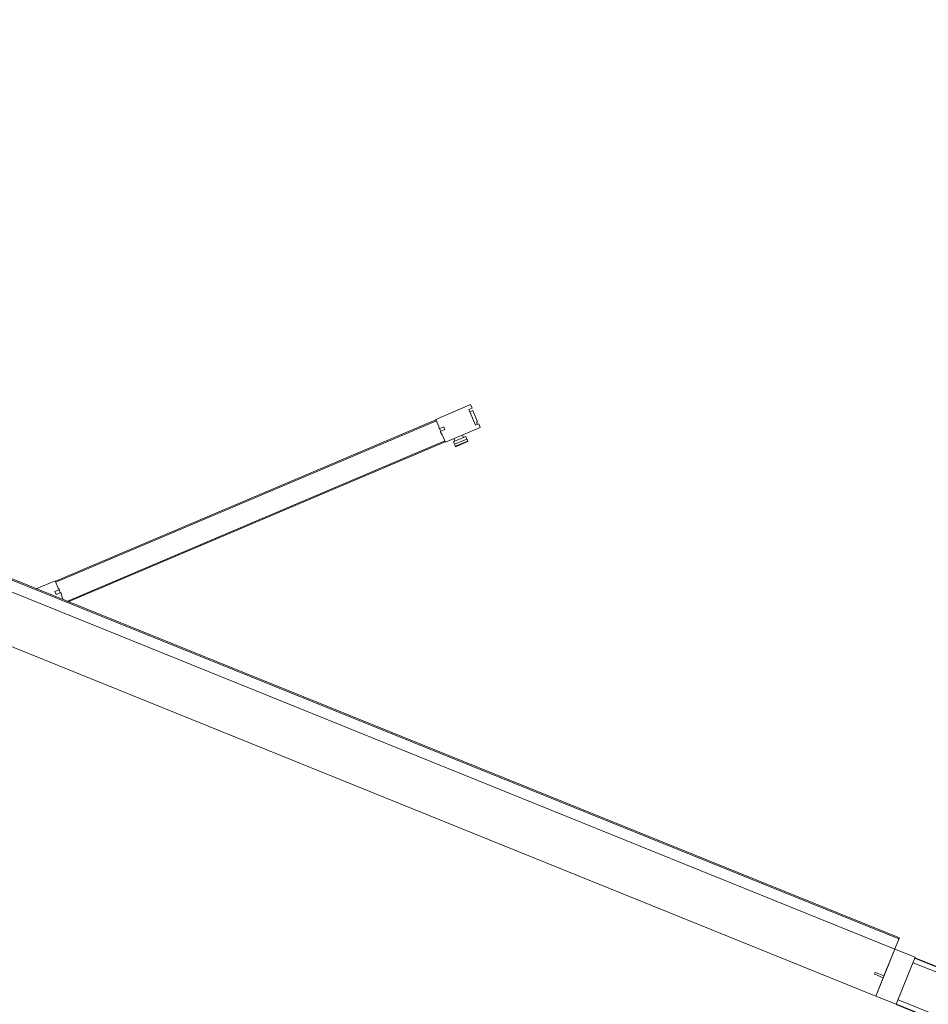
# Model space of a CAD drawing. Header units: inches. Extents: x 424 to 2043, y -237 to 445.
# Tile 115 of 256: x 746.11 to 747.93, y -109.09 to -107.12. Entities that reach past the tile are written whole.
import ezdxf

# ---------------------------------------------------------------- set-up
doc = ezdxf.new("R2010")
doc.units = ezdxf.units.IN
doc.header["$MEASUREMENT"] = 0
doc.layers.add('A-DOOR', color=31, linetype='Continuous', lineweight=9)
doc.layers.add('A-WALL', color=113, linetype='Continuous', lineweight=9)

# ---------------------------------------------------------------- blocks, each defined once
blk = doc.blocks.new('5-panel_Bi-fold_external_door_10806 - Type 1-225860-اول')
at = {"layer": 'A-DOOR'}
for p, q in [((1.3827, 0.745), (1.3289, 0.6912)), ((1.3884, 0.7393), (1.3827, 0.745)), ((1.3834, 0.7343), (1.3884, 0.7393)), ((1.4074, 0.7103), (1.3834, 0.7343)), ((1.3912, 0.7354), (1.3868, 0.731)), ((1.4085, 0.7181), (1.3912, 0.7354)), ((1.4069, 0.7165), (1.4085, 0.7181)), ((1.4103, 0.7131), (1.4069, 0.7165)), ((1.4124, 0.7153), (1.4074, 0.7103)), ((1.418, 0.7096), (1.4124, 0.7153)), ((1.3289, 0.6912), (1.3401, 0.6801)), ((1.3643, 0.6559), (1.418, 0.7096)), ((1.3297, 0.6905), (0.7433, 0.1042)), ((1.3311, 0.6891), (0.7447, 0.1028)), ((1.3297, 0.6905), (1.3311, 0.6891)), ((1.3401, 0.6801), (1.3422, 0.6765)), ((1.3422, 0.6765), (1.3493, 0.6836)), ((1.3429, 0.6773), (1.3472, 0.673)), ((1.3535, 0.6794), (1.3462, 0.672)), ((1.3462, 0.672), (1.3528, 0.6674)), ((1.3493, 0.6836), (1.3535, 0.6794)), ((1.3943, 0.6788), (1.381, 0.6655)), ((1.4015, 0.6781), (1.3824, 0.659)), ((1.3855, 0.6559), (1.4046, 0.675)), ((1.3855, 0.6559), (1.4046, 0.675)), ((1.3861, 0.6553), (1.4052, 0.6744)), ((1.3943, 0.6788), (1.3907, 0.6823)), ((1.3943, 0.6788), (1.3976, 0.682)), ((1.3976, 0.682), (1.4015, 0.6781)), ((1.4015, 0.6781), (1.4024, 0.6772)), ((1.4024, 0.6772), (1.4046, 0.675)), ((1.4046, 0.675), (1.4052, 0.6744)), ((1.3622, 0.658), (0.7797, 0.0755)), ((1.3636, 0.6566), (0.7825, 0.0755)), ((1.3528, 0.6674), (1.3643, 0.6559)), ((1.3622, 0.658), (1.3636, 0.6566)), ((1.3775, 0.669), (1.381, 0.6655)), ((1.3785, 0.6629), (1.381, 0.6655)), ((1.3824, 0.659), (1.3785, 0.6629)), ((1.3833, 0.6581), (1.3824, 0.659)), ((1.3855, 0.6559), (1.3833, 0.6581)), ((1.3861, 0.6553), (1.3855, 0.6559)), ((0.7426, 0.1049), (0.7132, 0.0755)), ((0.7538, 0.0937), (0.7426, 0.1049)), ((0.7447, 0.1028), (0.7433, 0.1042)), ((0.7502, 0.0846), (0.7573, 0.0917)), ((0.7545, 0.0803), (0.7502, 0.0846)), ((0.7573, 0.0917), (0.7538, 0.0937)), ((0.7618, 0.0877), (0.7545, 0.0803)), ((0.7608, 0.0867), (0.7566, 0.0909)), ((0.7664, 0.0811), (0.7618, 0.0877)), ((0.772, 0.0755), (0.7664, 0.0811)), ((2.581, 0.0759), (-2.331, 0.0759)), ((2.581, 0.0737), (-2.331, 0.0737)), ((2.581, 0.0759), (2.581, 0.0755)), ((2.581, 0.0755), (2.581, 0.0743)), ((2.581, 0.0743), (2.581, 0.0737)), ((2.581, 0.0737), (2.581, 0.0693)), ((2.581, 0.0693), (2.581, 0.0538)), ((-2.331, 0.0516), (2.581, 0.0516)), ((2.581, 0.0538), (2.581, 0.0516)), ((2.581, 0.0516), (2.581, -0.05)), ((2.625, 0.0516), (2.581, 0.0516)), ((2.581, 0.0516), (2.581, -0.0065)), ((2.625, -0.05), (2.625, 0.0516)), ((2.562, -0.007), (2.562, -0.0097)), ((2.581, -0.0065), (2.5625, -0.0065)), ((2.5625, -0.0102), (2.581, -0.0102)), ((2.581, -0.0102), (2.581, -0.05)), ((-2.331, -0.05), (2.581, -0.05)), ((2.581, -0.05), (2.625, -0.05))]:
    blk.add_line(p, q, dxfattribs=at)
for centre, start, end in [((2.5625, -0.007), 90, 180), ((2.5625, -0.0097), 180, 270)]:
    blk.add_arc(centre, 0.0005, start, end, dxfattribs=at)

msp = doc.modelspace()

# ---------------------------------------------------------------- linework, layer by layer
at = {"layer": 'A-WALL', "lineweight": 25}
for p, q in [((762.7084, -114.9884), (747.9043, -109.0019)), ((747.8668, -109.0946), (759.8904, -113.9567))]:
    msp.add_line(p, q, dxfattribs=at)
at = {"layer": 'A-WALL'}
for p, q in [((747.9006, -109.0111), (762.7052, -114.9979)), ((747.8706, -109.0853), (759.9028, -113.951))]:
    msp.add_line(p, q, dxfattribs=at)

# ---------------------------------------------------------------- block references
at = {"layer": 'A-DOOR', "rotation": 337.9823304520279}
msp.add_blockref('5-panel_Bi-fold_external_door_10806 - Type 1-225860-اول', (745.452, -108.0641), dxfattribs=at)

doc.saveas('drawing.dxf')
